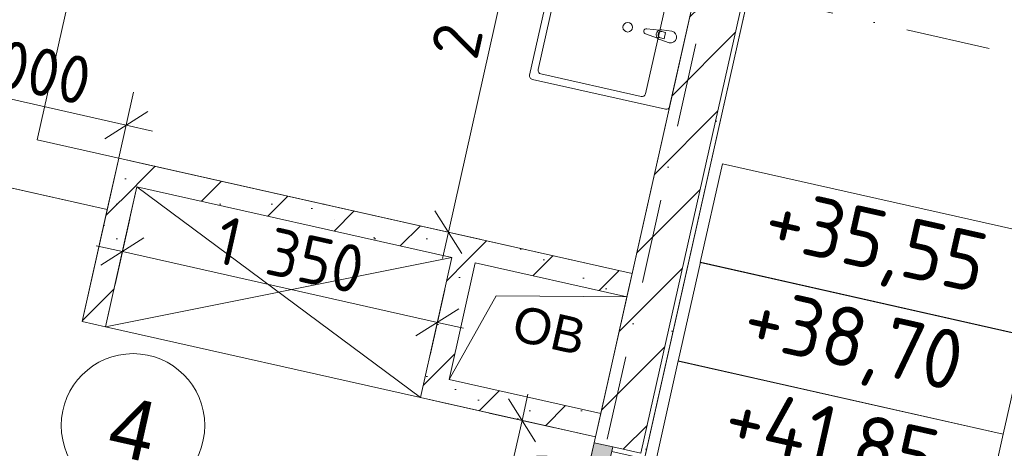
# Model space of a CAD drawing. Header units: millimetres. Extents: x -7213913 to -6930487, y 6129472 to 6353620.
# Tile 222 of 256: x -7196190 to -7192072, y 6182892 to 6184683. Entities that reach past the tile are written whole.
import ezdxf
from ezdxf.enums import TextEntityAlignment as Align

# ---------------------------------------------------------------- set-up
doc = ezdxf.new("R2010")
doc.units = ezdxf.units.MM
doc.header["$MEASUREMENT"] = 0
doc.linetypes.add('Штрихпунктирная', pattern=[670.277762, 352.777767, -176.388884, 0, -141.111112])
for name, color, linetype in [('S - квартира_помещение.АР', 7, 'Continuous'), ('S - МОП.АР', 7, 'Continuous'), ('АР-Мебель_Оборудование_Технология.АР', 7, 'Continuous'), ('АР-Мебель_Сантехника.АР', 7, 'Continuous'), ('АР-Стены_Перегородки_межквартирные_200.АР', 7, 'Continuous'), ('АР-Чертеж-Оси_Осевые размеры.АР', 7, 'Continuous'), ('АР-Чертеж-Размеры.АР', 7, 'Continuous')]:
    doc.layers.add(name, color=color, linetype=linetype)
for name, color, linetype, lineweight in [('S - квартира_помещение.АР_Ном._пера__101', 252, 'Continuous', 0), ('S - квартира_помещение.АР_Ном._пера__2', 8, 'Continuous', 15), ('S - МОП.АР_Ном._пера__2', 8, 'Continuous', 15), ('АР-Мебель_Оборудование_Технология.АР_Ном._пера__101', 252, 'Continuous', 0), ('АР-Мебель_Сантехника.АР_Ном._пера__101', 252, 'Continuous', 0), ('АР-Отметки высот.АР_Ном._пера__120', 7, 'Continuous', 0), ('АР-Отметки высот_новые.АР_Ном._пера__120', 7, 'Continuous', 0), ('АР-Стены_Перегородки_межквартирные_200.АР_Ном._пера__1', 7, 'Continuous', 15), ('АР-Чертеж-Оси_Осевые размеры.АР_Ном._пера__120', 7, 'Continuous', 0), ('АР-Чертеж-Размеры.АР_Ном._пера__1', 7, 'Continuous', 0), ('Двери Archicad_Ном._пера__120', 7, 'Continuous', 0), ('ИОС-Шахты и отверстия.АР_Ном._пера__1', 7, 'Continuous', 0), ('Паспорта Зон Archicad_Ном._пера__1', 7, 'Continuous', 0)]:
    doc.layers.add(name, color=color, linetype=linetype, lineweight=lineweight)
doc.styles.add('РЎР“Р•РќР•Р\xa0Р\x98Р\xa0_РЎРўР\x98Р›Р¬_1', font='txt')
doc.styles.add('РЎР“Р•РќР•Р\xa0Р\x98Р\xa0_РЎРўР\x98Р›Р¬_2', font='calibri.ttf')
doc.styles.add('РЎР“Р•РќР•Р\xa0Р\x98Р\xa0_РЎРўР\x98Р›Р¬_3', font='GOST_Common.ttf')
doc.styles.add('РЎР“Р•РќР•Р\xa0Р\x98Р\xa0_РЎРўР\x98Р›Р¬_5', font='GOTHIC.TTF')
doc.styles.add('РЎР“Р•РќР•Р\xa0Р\x98Р\xa0_РЎРўР\x98Р›Р¬_6', font='arial.ttf')
doc.dimstyles.new('СГЕНЕРИР_СТИЛЬ__5', dxfattribs={"dimtxt": 200, "dimasz": 142.5, "dimexe": 0.18, "dimexo": 0.0625, "dimgap": 0, "dimtad": 1, "dimdec": 0, "dimzin": 0, "dimdsep": 46, "dimtxsty": 'РЎР“Р•РќР•Р\xa0Р\x98Р\xa0_РЎРўР\x98Р›Р¬_3', "dimblk": 'ARROWHEAD_6', "dimblk1": 'ARROWHEAD_6', "dimblk2": 'ARROWHEAD_6', "dimcen": 0.09, "dimse1": 1, "dimse2": 1, "dimclrd": 7, "dimclre": 7, "dimclrt": 7, "dimazin": 0, "dimtfac": 1, "dimtdec": 4, "dimtmove": 0, "dimatfit": 3, "dimfxl": 1, "dimtolj": 1, "dimtzin": 0, "dimarcsym": 0})
pattern_1 = [(45, (-6566190.34, 6563027.8), (-111.369318, 111.369318), [0, -105, 0, -157.5]), (110, (-6565840.34, 6563027.8), (148.001588, 53.868173), [0, -77, 0, -133])]
pattern_2 = [(45, (-6566190.34, 6562677.8), (-169.70563, 169.70563), []), (90, (-6566360.05, 6562847.5), (-216, 0), [0, -144, 0, -216]), (155, (-6566190.34, 6563017.2), (91.285545, 195.76248), [0, -105.6, 0, -182.4])]

# ---------------------------------------------------------------- blocks, each defined once
blk = doc.blocks.new('Кухня-столовая_2_42_1', base_point=(-7199049.2, 6187351.1))
at = {"layer": 'S - квартира_помещение.АР_Ном._пера__2', "color": 8, "linetype": 'Continuous', "lineweight": 15, "flags": 128}
blk.add_lwpolyline([(-7200530.8, 6185320), (-7200662.2, 6184976.3), (-7195823.4, 6183889.6), (-7195775.2, 6184104.2), (-7193628.6, 6183622.1), (-7193172.8, 6185651.6), (-7195660.9, 6186210.4), (-7195331.1, 6187678.8), (-7197038.4, 6188062.2), (-7198002.8, 6188278.8), (-7200239, 6188781.1)], close=True, dxfattribs=at)
at = {"layer": 'Паспорта Зон Archicad_Ном._пера__1', "color": 7, "lineweight": 0, "style": 'РЎР“Р•РќР•Р\xa0Р\x98Р\xa0_РЎРўР\x98Р›Р¬_1'}
blk.add_attdef('ROOM_NUMBER', text='', height=250, rotation=347.3417, dxfattribs=at).set_placement((-7198234.3, 6186706.3), align=Align.MIDDLE_CENTER)
at = {"layer": 'Паспорта Зон Archicad_Ном._пера__1', "color": 7, "lineweight": 0, "style": 'РЎР“Р•РќР•Р\xa0Р\x98Р\xa0_РЎРўР\x98Р›Р¬_2'}
blk.add_attdef('ROOM_AREA', text='', height=200, rotation=347.3417, dxfattribs=at).set_placement((-7196812.8, 6184275.7), align=Align.MIDDLE_RIGHT)
blk = doc.blocks.new('Холл_4_43_1', base_point=(-7195389.7, 6182975.1))
at = {"layer": 'S - квартира_помещение.АР_Ном._пера__2', "color": 8, "linetype": 'Continuous', "lineweight": 15, "flags": 128}
blk.add_lwpolyline([(-7197150.7, 6182542.7), (-7194614, 6181973), (-7194028.6, 6181841.5), (-7193782, 6182939.1), (-7194513.8, 6183103.5), (-7194382.3, 6183688.9), (-7195699.5, 6183984.7), (-7195725.8, 6183867.7), (-7195831, 6183399.3), (-7195928.6, 6183421.2), (-7195823.4, 6183889.6), (-7196799, 6184108.7)], close=True, dxfattribs=at)
at = {"layer": 'Паспорта Зон Archicad_Ном._пера__1', "color": 7, "linetype": 'Continuous', "lineweight": 0}
blk.add_circle((-7195715.9, 6182987.1), 300, dxfattribs=at)
at = {"layer": 'Паспорта Зон Archicad_Ном._пера__1', "color": 7, "lineweight": 0, "style": 'РЎР“Р•РќР•Р\xa0Р\x98Р\xa0_РЎРўР\x98Р›Р¬_1'}
blk.add_attdef('ROOM_NUMBER', text='', height=250, rotation=347.3417, dxfattribs=at).set_placement((-7195715.9, 6182973.7), align=Align.MIDDLE_CENTER)
at = {"layer": 'Паспорта Зон Archicad_Ном._пера__1', "color": 7, "lineweight": 0, "style": 'РЎР“Р•РќР•Р\xa0Р\x98Р\xa0_РЎРўР\x98Р›Р¬_2'}
blk.add_attdef('ROOM_AREA', text='', height=200, rotation=347.3417, dxfattribs=at).set_placement((-7195762.1, 6182394.7), align=Align.MIDDLE_RIGHT)
blk = doc.blocks.new('Символ Проема в Полу 21[138]_1', base_point=(-7194394.3, 6183179.1))
at = {"layer": 'ИОС-Шахты и отверстия.АР_Ном._пера__1', "color": 7, "linetype": 'Continuous', "lineweight": 0, "flags": 128}
for points in [[(-7194394.3, 6183179.1), (-7194284.8, 6183667), (-7193650.6, 6183524.5), (-7194197.6, 6183529.4)], [(-7194197.6, 6183529.4), (-7193650.6, 6183524.5), (-7193760.1, 6183036.7), (-7194394.3, 6183179.1)]]:
    blk.add_lwpolyline(points, close=True, dxfattribs=at)
at = {"layer": 'ИОС-Шахты и отверстия.АР_Ном._пера__1', "color": 7, "linetype": 'Continuous', "lineweight": 0, "insert": (-7193944.8, 6183257.4), "char_height": 150, "attachment_point": 8, "rotation": 347.3417, "style": 'РЎР“Р•РќР•Р\xa0Р\x98Р\xa0_РЎРўР\x98Р›Р¬_6'}
blk.add_mtext('\\A1;{\\pqc;\\pt0;\\fArial|b0|i0|c204|p0;\\c739502;\\W1.000000;ОВ\\fArial|b0|i0|c204|p0;\\W1.000000;\\A1{\\H.66x;\\S^  ;}\\fArial|b0|i0|c204|p0;\\W1.000000;\\fArial|b0|i0|c204|p0;\\W1.000000;\\A1{\\H.66x;\\S^  ;}\\fArial|b0|i0|c204|p0;\\W1.000000;\\fArial|b0|i0|c204|p0;\\W1.000000;\\A1{\\H.66x;\\S^  ;}}', dxfattribs=at)
blk = doc.blocks.new('Умывальник 23[146]_1', base_point=(-7193409.5, 6184597.8))
at = {"layer": 'АР-Мебель_Сантехника.АР_Ном._пера__101', "color": 252, "linetype": 'Continuous', "lineweight": 0}
for p, q in [((-7193472.3, 6184888.6), (-7193891.8, 6184982.9)), ((-7193909.8, 6184971.5), (-7194021.6, 6184473.9)), ((-7193572.7, 6184373.1), (-7193461, 6184870.7)), ((-7193489.4, 6184629.7), (-7193503.9, 6184632.9)), ((-7193495.3, 6184603.1), (-7193489.4, 6184629.7)), ((-7193509.9, 6184606.4), (-7193495.3, 6184603.1)), ((-7194010.2, 6184456), (-7193590.7, 6184361.7))]:
    blk.add_line(p, q, dxfattribs=at)
at = {"layer": 'АР-Мебель_Сантехника.АР_Ном._пера__101', "color": 252, "linetype": 'Continuous', "lineweight": 0, "flags": 128}
for points in [[(-7193472, 6184319.7), (-7193347.1, 6184875.8, 0.414214), (-7193358.4, 6184893.8), (-7193914.5, 6185018.7, 0.414214), (-7193932.5, 6185007.4), (-7194057.4, 6184451.2, 0.414214), (-7194046, 6184433.3), (-7193489.9, 6184308.4, 0.414214)], [(-7193473.5, 6184586.5), (-7193513.6, 6184599.6, -0.12102), (-7193522.2, 6184604.9), (-7193572.4, 6184623, -0.882566), (-7193567.5, 6184644.6), (-7193514.4, 6184639.5, -0.12102), (-7193504.4, 6184640.6), (-7193462.6, 6184635.3, -1)]]:
    blk.add_lwpolyline(points, format="xyb", close=True, dxfattribs=at)
at = {"layer": 'АР-Мебель_Сантехника.АР_Ном._пера__101', "color": 252, "linetype": 'Continuous', "lineweight": 0}
blk.add_circle((-7193647.2, 6184651.2), 20, dxfattribs=at)
for centre, radius, start, end in [((-7193895.1, 6184968.2), 15, 77.3386, 167.3386), ((-7193475.6, 6184874), 15, 347.3386, 77.3386), ((-7193507.1, 6184619.7), 21.1, 110.1096, 224.5676), ((-7193506.9, 6184619.6), 13.6, 77.3386, 257.3386), ((-7194006.9, 6184470.6), 15, 167.3386, 257.3386), ((-7193587.4, 6184376.4), 15, 257.3386, 347.3386)]:
    blk.add_arc(centre, radius, start, end, dxfattribs=at)
blk = doc.blocks.new('Коридор_5_61_1', base_point=(-7189342.6, 6194352.5))
at = {"layer": 'S - МОП.АР_Ном._пера__2', "color": 8, "linetype": 'Continuous', "lineweight": 15, "flags": 128}
blk.add_lwpolyline([(-7190799.7, 6195214), (-7191210.6, 6193384.5), (-7191473.6, 6192213.7), (-7191889.9, 6190359.8), (-7192180.3, 6189067), (-7192837.7, 6186139.9), (-7193429.3, 6183505.6), (-7194294.9, 6179651.6)], dxfattribs=at)
at = {"layer": 'Паспорта Зон Archicad_Ном._пера__1', "color": 7, "lineweight": 0, "style": 'РЎР“Р•РќР•Р\xa0Р\x98Р\xa0_РЎРўР\x98Р›Р¬_3'}
blk.add_attdef('ROOM_NUMBER', text='', height=350, rotation=347.3417, dxfattribs=at).set_placement((-7191488.7, 6189132.6), align=Align.MIDDLE_CENTER)
at = {"layer": 'Паспорта Зон Archicad_Ном._пера__1', "color": 7, "lineweight": 0, "style": 'РЎР“Р•РќР•Р\xa0Р\x98Р\xa0_РЎРўР\x98Р›Р¬_2'}
blk.add_attdef('ROOM_AREA', text='', height=200, rotation=347.3417, dxfattribs=at).set_placement((-7191255.4, 6188550.7), align=Align.MIDDLE_RIGHT)
blk = doc.blocks.new('Металлическая Дверь 23[29]_1', base_point=(-6566190.3, 6562677.8))
at = {"layer": 'Двери Archicad_Ном._пера__120', "linetype": 'Continuous', "lineweight": 0, "true_color": 0xffffff}
for points in [[(-7193727, 6182819.1), (-7193709.5, 6182897.2), (-7193787.5, 6182914.7), (-7193805.1, 6182836.7), (-7193766, 6182827.9)], [(-7194868.5, 6182163.3), (-7194000.1, 6181968.3), (-7193991.3, 6182007.3), (-7194859.7, 6182202.4)], [(-7193939.6, 6181872.7), (-7193922, 6181950.8), (-7193961.1, 6181959.5), (-7194000.1, 6181968.3), (-7194017.6, 6181890.3)]]:
    blk.add_hatch(color=7, dxfattribs=at).paths.add_polyline_path(points)
at = {"layer": 'Двери Archicad_Ном._пера__120', "color": 7, "linetype": 'Continuous', "lineweight": 0}
for p, q in [((-7193805.1, 6182836.7), (-7193787.5, 6182914.7)), ((-7193787.5, 6182914.7), (-7193709.5, 6182897.2)), ((-7193787.5, 6182914.7), (-7193709.5, 6182897.2)), ((-7193787.5, 6182914.7), (-7193709.5, 6182897.2)), ((-7193709.5, 6182897.2), (-7193727, 6182819.1)), ((-7193713.8, 6182877.7), (-7193577.3, 6182847)), ((-7193572.9, 6182866.5), (-7193577.3, 6182847)), ((-7193766, 6182827.9), (-7193805.1, 6182836.7)), ((-7193727, 6182819.1), (-7193766, 6182827.9)), ((-7194859.7, 6182202.4), (-7194868.5, 6182163.3)), ((-7193991.3, 6182007.3), (-7194859.7, 6182202.4)), ((-7194868.5, 6182163.3), (-7194000.1, 6181968.3)), ((-7194000.1, 6181968.3), (-7193991.3, 6182007.3)), ((-7194017.6, 6181890.3), (-7194000.1, 6181968.3)), ((-7194000.1, 6181968.3), (-7193961.1, 6181959.5)), ((-7193961.1, 6181959.5), (-7193922, 6181950.8)), ((-7193922, 6181950.8), (-7193939.6, 6181872.7)), ((-7193939.6, 6181872.7), (-7194017.6, 6181890.3)), ((-7194017.6, 6181890.3), (-7193939.6, 6181872.7)), ((-7194017.6, 6181890.3), (-7193939.6, 6181872.7)), ((-7193935.2, 6181892.2), (-7193798.6, 6181861.6)), ((-7193803, 6181842), (-7193798.6, 6181861.6))]:
    blk.add_line(p, q, dxfattribs=at)
blk.add_arc((-7194000.1, 6181968.3), 890, 77.3417, 167.3417, dxfattribs=at)
blk = doc.blocks.new('Стена_96_1', base_point=(-7193051.2, 6186193.1))
at = {"layer": 'АР-Стены_Перегородки_межквартирные_200.АР', "linetype": 'Continuous', "lineweight": 0, "true_color": 0x000000}
h = blk.add_hatch(dxfattribs=at)
h.set_pattern_fill('БЛОКИ_БЕТОННЫЕ_ЭФФЕКТИВН_78', color=18, style=0, pattern_type=2)
h.set_pattern_definition([(45, (-6566190.34, 6562677.8), (-127.279217, 127.279217), [])])
h.paths.add_polyline_path([(-7193051.2, 6186193.1), (-7193787.5, 6182914.7), (-7193709.5, 6182897.2), (-7193592.4, 6182870.9), (-7192856.1, 6186149.2)])
h = blk.add_hatch(dxfattribs=at)
h.set_pattern_fill('ШТУКАТУРКА__ГИПС_01_0001', color=18, style=0, pattern_type=2)
h.set_pattern_definition(pattern_1)
h.paths.add_polyline_path([(-7192856.1, 6186149.2), (-7193592.4, 6182870.9), (-7193572.9, 6182866.5), (-7192836.6, 6186144.9)])
h = blk.add_hatch(dxfattribs=at)
h.set_pattern_fill('ШТУКАТУРКА__ГИПС_01_0001', color=18, style=0, pattern_type=2)
h.set_pattern_definition(pattern_1)
h.paths.add_polyline_path([(-7193572.9, 6182866.5), (-7193592.4, 6182870.9), (-7193709.5, 6182897.2), (-7193713.8, 6182877.7), (-7193577.3, 6182847)])
at = {"layer": 'АР-Стены_Перегородки_межквартирные_200.АР_Ном._пера__1', "color": 7, "linetype": 'Continuous', "lineweight": 15}
for p, q in [((-7193592.4, 6182870.9), (-7192856.1, 6186149.2)), ((-7193787.5, 6182914.7), (-7193709.5, 6182897.2)), ((-7193592.4, 6182870.9), (-7193709.5, 6182897.2))]:
    blk.add_line(p, q, dxfattribs=at)
at = {"layer": 'АР-Стены_Перегородки_межквартирные_200.АР_Ном._пера__1', "color": 7, "linetype": 'Continuous', "lineweight": 0}
blk.add_line((-7193709.5, 6182897.2), (-7193713.8, 6182877.7), dxfattribs=at)
at = {"layer": 'АР-Стены_Перегородки_межквартирные_200.АР_Ном._пера__1', "color": 7, "linetype": 'Continuous', "lineweight": 0, "flags": 128}
blk.add_lwpolyline([(-7193572.9, 6182866.5), (-7192836.6, 6186144.9)], dxfattribs=at)
at = {"layer": 'АР-Стены_Перегородки_межквартирные_200.АР_Ном._пера__1', "color": 7, "linetype": 'Continuous', "lineweight": 15, "flags": 128}
blk.add_lwpolyline([(-7193172.8, 6185651.6), (-7193787.5, 6182914.7)], dxfattribs=at)
at = {"layer": 'Двери Archicad_Ном._пера__120', "color": 7, "linetype": 'Continuous', "lineweight": 0}
blk.add_blockref('Металлическая Дверь 23[29]_1', (-6566190.3, 6562677.8), dxfattribs=at)
blk = doc.blocks.new('Стена_292_1', base_point=(-7194394.3, 6183179.1))
at = {"layer": 'АР-Стены_Перегородки_межквартирные_200.АР', "linetype": 'Continuous', "lineweight": 0, "true_color": 0x000000}
h = blk.add_hatch(dxfattribs=at)
h.set_pattern_fill('БУТ__50__0001', color=18, style=0, pattern_type=2)
h.set_pattern_definition(pattern_2)
h.paths.add_polyline_path([(-7194394.3, 6183179.1), (-7194284.8, 6183667), (-7194382.3, 6183688.9), (-7194491.9, 6183201)])
h = blk.add_hatch(dxfattribs=at)
h.set_pattern_fill('БУТ__50__0001', color=18, style=0, pattern_type=2)
h.set_pattern_definition(pattern_2)
h.paths.add_polyline_path([(-7194513.8, 6183103.5), (-7194394.3, 6183179.1), (-7194491.9, 6183201)])
h = blk.add_hatch(dxfattribs=at)
h.set_pattern_fill('БУТ__50__0001', color=18, style=0, pattern_type=2)
h.set_pattern_definition(pattern_2)
h.paths.add_polyline_path([(-7194394.3, 6183179.1), (-7194513.8, 6183103.5), (-7194416.2, 6183081.6)])
at = {"layer": 'АР-Стены_Перегородки_межквартирные_200.АР_Ном._пера__1', "color": 7, "linetype": 'Continuous', "lineweight": 15, "flags": 128}
for points in [[(-7194382.3, 6183688.9), (-7194513.8, 6183103.5)], [(-7194394.3, 6183179.1), (-7194284.8, 6183667)], [(-7194513.8, 6183103.5), (-7194416.2, 6183081.6)]]:
    blk.add_lwpolyline(points, dxfattribs=at)
blk = doc.blocks.new('Стена_299_1', base_point=(-7194394.3, 6183179.1))
at = {"layer": 'АР-Стены_Перегородки_межквартирные_200.АР', "linetype": 'Continuous', "lineweight": 0, "true_color": 0x000000}
h = blk.add_hatch(dxfattribs=at)
h.set_pattern_fill('БУТ__50__0001', color=18, style=0, pattern_type=2)
h.set_pattern_definition(pattern_2)
h.paths.add_polyline_path([(-7194416.2, 6183081.6), (-7193782, 6182939.1), (-7193760.1, 6183036.7), (-7194394.3, 6183179.1)])
at = {"layer": 'АР-Стены_Перегородки_межквартирные_200.АР_Ном._пера__1', "color": 7, "linetype": 'Continuous', "lineweight": 15, "flags": 128}
for points in [[(-7193760.1, 6183036.7), (-7194394.3, 6183179.1)], [(-7194416.2, 6183081.6), (-7193782, 6182939.1)], [(-7193760.1, 6183036.7), (-7193782, 6182939.1)]]:
    blk.add_lwpolyline(points, dxfattribs=at)
blk = doc.blocks.new('Стена_304_1', base_point=(-7195879.8, 6183410.3))
at = {"layer": 'АР-Стены_Перегородки_межквартирные_200.АР', "linetype": 'Continuous', "lineweight": 0, "true_color": 0x000000}
h = blk.add_hatch(dxfattribs=at)
h.set_pattern_fill('БУТ__50__0001', color=18, style=0, pattern_type=2)
h.set_pattern_definition(pattern_2)
h.paths.add_polyline_path([(-7195797.1, 6184006.6), (-7195699.5, 6183984.7), (-7195775.2, 6184104.2)])
h = blk.add_hatch(dxfattribs=at)
h.set_pattern_fill('БУТ__50__0001', color=18, style=0, pattern_type=2)
h.set_pattern_definition(pattern_2)
h.paths.add_polyline_path([(-7195677.6, 6184082.3), (-7195775.2, 6184104.2), (-7195699.5, 6183984.7)])
h = blk.add_hatch(dxfattribs=at)
h.set_pattern_fill('БУТ__50__0001', color=18, style=0, pattern_type=2)
h.set_pattern_definition(pattern_2)
h.paths.add_polyline_path([(-7195928.6, 6183421.2), (-7195831, 6183399.3), (-7195699.5, 6183984.7), (-7195797.1, 6184006.6)])
at = {"layer": 'АР-Стены_Перегородки_межквартирные_200.АР_Ном._пера__1', "color": 7, "linetype": 'Continuous', "lineweight": 15, "flags": 128}
for points in [[(-7195775.2, 6184104.2), (-7195928.6, 6183421.2)], [(-7195775.2, 6184104.2), (-7195677.6, 6184082.3)], [(-7195831, 6183399.3), (-7195699.5, 6183984.7)], [(-7195928.6, 6183421.2), (-7195831, 6183399.3)]]:
    blk.add_lwpolyline(points, dxfattribs=at)
blk = doc.blocks.new('Стена_307_1', base_point=(-7195737.4, 6184044.5))
at = {"layer": 'АР-Стены_Перегородки_межквартирные_200.АР', "linetype": 'Continuous', "lineweight": 0, "true_color": 0x000000}
h = blk.add_hatch(dxfattribs=at)
h.set_pattern_fill('БУТ__50__0001', color=18, style=0, pattern_type=2)
h.set_pattern_definition(pattern_2)
h.paths.add_polyline_path([(-7195699.5, 6183984.7), (-7193650.6, 6183524.5), (-7193628.6, 6183622.1), (-7195677.6, 6184082.3)])
at = {"layer": 'АР-Стены_Перегородки_межквартирные_200.АР_Ном._пера__1', "color": 7, "linetype": 'Continuous', "lineweight": 15, "flags": 128}
for points in [[(-7193628.6, 6183622.1), (-7195677.6, 6184082.3)], [(-7195699.5, 6183984.7), (-7194382.3, 6183688.9)], [(-7194284.8, 6183667), (-7193650.6, 6183524.5)], [(-7193628.6, 6183622.1), (-7193650.6, 6183524.5)]]:
    blk.add_lwpolyline(points, dxfattribs=at)
blk = doc.blocks.new('Гардероб Нестандартный 23[167]_1', base_point=(-7195831, 6183399.3))
at = {"layer": 'АР-Мебель_Оборудование_Технология.АР_Ном._пера__101', "color": 252, "linetype": 'Continuous', "lineweight": 0}
for p, q in [((-7194513.8, 6183103.5), (-7195699.5, 6183984.7)), ((-7195831, 6183399.3), (-7194382.3, 6183688.9))]:
    blk.add_line(p, q, dxfattribs=at)
at = {"layer": 'АР-Мебель_Оборудование_Технология.АР_Ном._пера__101', "color": 252, "linetype": 'Continuous', "lineweight": 0, "flags": 128}
blk.add_lwpolyline([(-7195831, 6183399.3), (-7194513.8, 6183103.5), (-7194382.3, 6183688.9), (-7195699.5, 6183984.7)], close=True, dxfattribs=at)
blk = doc.blocks.new('*D1052', base_point=(-6566190.3, 6562677.8))
at = {"layer": 'АР-Чертеж-Размеры.АР_Ном._пера__1', "color": 7, "linetype": 'Continuous', "lineweight": 0, "transparency": 16777216}
for p, q in [((-7196690.9, 6181852), (-7196629.3, 6182126.4)), ((-7196570.5, 6182045.9), (-7196749.7, 6181932.5)), ((-7196769.9, 6182013.9), (-7196660.1, 6181989.2)), ((-7196660.1, 6181989.2), (-7194123.4, 6181419.4)), ((-7194154.2, 6181282.2), (-7194092.6, 6181556.6)), ((-7194213, 6181362.7), (-7194033.8, 6181476.1)), ((-7194123.4, 6181419.4), (-7194013.6, 6181394.8))]:
    blk.add_line(p, q, dxfattribs=at)
at = {"layer": 'АР-Чертеж-Размеры.АР_Ном._пера__1', "color": 7, "lineweight": 0, "transparency": 16777216, "insert": (-7195693.2, 6181813), "char_height": 200, "attachment_point": 7, "rotation": 347.3403, "style": 'РЎР“Р•РќР•Р\xa0Р\x98Р\xa0_РЎРўР\x98Р›Р¬_3'}
blk.add_mtext('\\A1;{\\pql;\\fGOST Common|b0|i0|c204|p0;\\W1.000000;2\xa0600}', dxfattribs=at)
blk = doc.blocks.new('ARROWHEAD_6')
at = {"color": 0, "linetype": 'Continuous', "lineweight": 0}
for p, q in [((-0.5, -0.5), (0.5, 0.5)), ((0, 0), (-1, 0))]:
    blk.add_line(p, q, dxfattribs=at)
blk = doc.blocks.new('*D1126', base_point=(-6566190.3, 6562677.8))
at = {"layer": 'АР-Чертеж-Размеры.АР_Ном._пера__1', "color": 7, "linetype": 'Continuous', "lineweight": 0, "transparency": 16777216}
for p, q in [((-7195791.2, 6183576.6), (-7195729.6, 6183851)), ((-7195670.8, 6183770.5), (-7195850, 6183657.1)), ((-7195870.1, 6183738.4), (-7195760.4, 6183713.8)), ((-7195760.4, 6183713.8), (-7194443.2, 6183418)), ((-7194474, 6183280.8), (-7194412.4, 6183555.2)), ((-7194532.8, 6183361.2), (-7194353.6, 6183474.7)), ((-7194443.2, 6183418), (-7194333.4, 6183393.3))]:
    blk.add_line(p, q, dxfattribs=at)
at = {"layer": 'АР-Чертеж-Размеры.АР_Ном._пера__1', "color": 7, "lineweight": 0, "transparency": 16777216, "insert": (-7195383.5, 6183670.1), "char_height": 200, "attachment_point": 7, "rotation": 347.3417, "style": 'РЎР“Р•РќР•Р\xa0Р\x98Р\xa0_РЎРўР\x98Р›Р¬_3'}
blk.add_mtext('\\A1;{\\pql;\\fGOST Common|b0|i0|c204|p0;\\W1.000000;1\xa0350}', dxfattribs=at)
blk = doc.blocks.new('*D1127', base_point=(-6566190.3, 6562677.8))
at = {"layer": 'АР-Чертеж-Размеры.АР_Ном._пера__1', "color": 7, "linetype": 'Continuous', "lineweight": 0, "transparency": 16777216}
for p, q in [((-7194032.2, 6182918.4), (-7194145.7, 6183097.7)), ((-7194064.3, 6183117.8), (-7194089, 6183008)), ((-7194089, 6183008), (-7194335.5, 6181910.4)), ((-7194226.2, 6183038.9), (-7193951.8, 6182977.2)), ((-7194392.2, 6182000), (-7194278.8, 6181820.8)), ((-7194472.7, 6181941.2), (-7194198.3, 6181879.6)), ((-7194335.5, 6181910.4), (-7194360.2, 6181800.6))]:
    blk.add_line(p, q, dxfattribs=at)
at = {"layer": 'АР-Чертеж-Размеры.АР_Ном._пера__1', "color": 7, "lineweight": 0, "transparency": 16777216, "insert": (-7194312.1, 6182197.2), "char_height": 200, "attachment_point": 7, "rotation": 77.3417, "style": 'РЎР“Р•РќР•Р\xa0Р\x98Р\xa0_РЎРўР\x98Р›Р¬_3'}
blk.add_mtext('\\A1;{\\pql;\\fGOST Common|b0|i0|c204|p0;\\W1.000000;1\xa0125}', dxfattribs=at)
blk = doc.blocks.new('*D1128', base_point=(-6566190.3, 6562677.8))
at = {"layer": 'АР-Чертеж-Размеры.АР_Ном._пера__1', "color": 7, "linetype": 'Continuous', "lineweight": 0, "transparency": 16777216}
for p, q in [((-7196719.9, 6184461.2), (-7200531.4, 6185317.3)), ((-7196689, 6184598.4), (-7196750.7, 6184324)), ((-7196809.5, 6184404.5), (-7196630.2, 6184518)), ((-7195744.2, 6184242.1), (-7196719.9, 6184461.2)), ((-7195713.4, 6184379.3), (-7195775, 6184104.9)), ((-7195833.8, 6184185.4), (-7195654.6, 6184298.8)), ((-7195634.4, 6184217.5), (-7195744.2, 6184242.1))]:
    blk.add_line(p, q, dxfattribs=at)
at = {"layer": 'АР-Чертеж-Размеры.АР_Ном._пера__1', "color": 7, "lineweight": 0, "transparency": 16777216, "insert": (-7196513.8, 6184455.9), "char_height": 200, "attachment_point": 7, "rotation": 347.3417, "style": 'РЎР“Р•РќР•Р\xa0Р\x98Р\xa0_РЎРўР\x98Р›Р¬_3'}
blk.add_mtext('\\A1;{\\pql;\\fGOST Common|b0|i0|c204|p0;\\W1.000000;1\xa0000}', dxfattribs=at)
blk = doc.blocks.new('*D1130', base_point=(-6566190.3, 6562677.8))
at = {"layer": 'АР-Чертеж-Размеры.АР_Ном._пера__1', "color": 7, "linetype": 'Continuous', "lineweight": 0, "transparency": 16777216}
for p, q in [((-7193941.4, 6185824.2), (-7193916.7, 6185933.9)), ((-7193884.6, 6185734.6), (-7193998.1, 6185913.8)), ((-7193804.2, 6185793.4), (-7194078.6, 6185855)), ((-7194397.2, 6183794.7), (-7193941.4, 6185824.2)), ((-7194453.9, 6183884.3), (-7194340.4, 6183705.1)), ((-7194260, 6183763.9), (-7194534.4, 6183825.5)), ((-7194421.8, 6183684.9), (-7194397.2, 6183794.7))]:
    blk.add_line(p, q, dxfattribs=at)
at = {"layer": 'АР-Чертеж-Размеры.АР_Ном._пера__1', "color": 7, "lineweight": 0, "transparency": 16777216, "insert": (-7194278, 6184508), "char_height": 200, "attachment_point": 7, "rotation": 77.3417, "style": 'РЎР“Р•РќР•Р\xa0Р\x98Р\xa0_РЎРўР\x98Р›Р¬_3'}
blk.add_mtext('\\A1;{\\pql;\\fGOST Common|b0|i0|c204|p0;\\W1.000000;2\xa0080}', dxfattribs=at)
blk = doc.blocks.new('Стандартный Маркер Сетки[185]_1', base_point=(-7207190.9, 6187944.1))
at = {"layer": 'АР-Чертеж-Оси_Осевые размеры.АР_Ном._пера__120', "color": 7, "linetype": 'Штрихпунктирная', "lineweight": 0}
blk.add_line((-7206215.2, 6187725), (-7182117.1, 6182312.7), dxfattribs=at)
at = {"layer": 'АР-Чертеж-Оси_Осевые размеры.АР_Ном._пера__120', "color": 7, "lineweight": 0, "style": 'РЎР“Р•РќР•Р\xa0Р\x98Р\xa0_РЎРўР\x98Р›Р¬_5'}
blk.add_attdef('AC_MarkerText_1', text='', height=350, rotation=347.3417, dxfattribs=at).set_placement((-7207608.8, 6188234.8), align=Align.TOP_CENTER)
blk = doc.blocks.new('Стандартный Маркер Сетки[210]_1', base_point=(-7207190.9, 6187944.1))
at = {"layer": 'АР-Чертеж-Оси_Осевые размеры.АР_Ном._пера__120', "color": 7, "linetype": 'Штрихпунктирная', "lineweight": 0}
blk.add_line((-7206215.2, 6187725), (-7182117.1, 6182312.7), dxfattribs=at)
at = {"layer": 'АР-Чертеж-Оси_Осевые размеры.АР_Ном._пера__120', "color": 7, "lineweight": 0, "style": 'РЎР“Р•РќР•Р\xa0Р\x98Р\xa0_РЎРўР\x98Р›Р¬_5'}
blk.add_attdef('AC_MarkerText_1', text='', height=350, rotation=347.3417, dxfattribs=at).set_placement((-7207608.8, 6188234.8), align=Align.TOP_CENTER)
blk = doc.blocks.new('Стандартный Маркер Сетки[223]_1', base_point=(-7189470, 6201910.2))
at = {"layer": 'АР-Чертеж-Оси_Осевые размеры.АР_Ном._пера__120', "color": 7, "linetype": 'Штрихпунктирная', "lineweight": 0}
blk.add_line((-7189689.1, 6200934.5), (-7204461.2, 6135162.5), dxfattribs=at)
at = {"layer": 'АР-Чертеж-Оси_Осевые размеры.АР_Ном._пера__120', "color": 7, "lineweight": 0, "style": 'РЎР“Р•РќР•Р\xa0Р\x98Р\xa0_РЎРўР\x98Р›Р¬_5'}
blk.add_attdef('AC_MarkerText_1', text='', height=350, rotation=347.3417, dxfattribs=at).set_placement((-7204719.9, 6133880.1), align=Align.TOP_CENTER)

msp = doc.modelspace()

# ---------------------------------------------------------------- linework, layer by layer
at = {"layer": 'S - квартира_помещение.АР', "color": 254, "linetype": 'Continuous', "lineweight": 0, "true_color": 0xd8d8d8, "flags": 128}
for points in [[(-7200530.8, 6185320), (-7200662.2, 6184976.3), (-7195823.4, 6183889.6), (-7195775.2, 6184104.2), (-7193628.6, 6183622.1), (-7193172.8, 6185651.6), (-7195660.9, 6186210.4), (-7195331.1, 6187678.8), (-7197038.4, 6188062.2), (-7198002.8, 6188278.8), (-7200239, 6188781.1)], [(-7197150.7, 6182542.7), (-7194614, 6181973), (-7194028.6, 6181841.5), (-7193782, 6182939.1), (-7194513.8, 6183103.5), (-7194382.3, 6183688.9), (-7195699.5, 6183984.7), (-7195725.8, 6183867.7), (-7195831, 6183399.3), (-7195928.6, 6183421.2), (-7195823.4, 6183889.6), (-7196799, 6184108.7)]]:
    msp.add_lwpolyline(points, close=True, dxfattribs=at)
at = {"layer": 'S - квартира_помещение.АР_Ном._пера__101', "color": 252, "linetype": 'Continuous', "lineweight": 0, "flags": 128}
msp.add_lwpolyline([(-7193628.6, 6183622.1), (-7193172.8, 6185651.6), (-7195660.9, 6186210.4), (-7196116.7, 6184180.9)], close=True, dxfattribs=at)
at = {"layer": 'S - МОП.АР', "color": 254, "linetype": 'Continuous', "lineweight": 0, "true_color": 0xdadada, "flags": 128}
msp.add_lwpolyline([(-7190799.7, 6195214), (-7191210.6, 6193384.5), (-7191473.6, 6192213.7), (-7191889.9, 6190359.8), (-7192180.3, 6189067), (-7192837.7, 6186139.9), (-7193429.3, 6183505.6), (-7194294.9, 6179651.6)], dxfattribs=at)
at = {"layer": 'АР-Отметки высот.АР_Ном._пера__120', "color": 7, "linetype": 'Continuous', "lineweight": 0, "flags": 128}
for points in [[(-7193343.3, 6183668.8), (-7191984, 6183363.5), (-7192076.8, 6182950.2), (-7193436.1, 6183255.5)], [(-7193435.9, 6183256.5), (-7192076.6, 6182951.2), (-7192169.4, 6182537.9), (-7193528.7, 6182843.2)]]:
    msp.add_lwpolyline(points, close=True, dxfattribs=at)
at = {"layer": 'АР-Отметки высот_новые.АР_Ном._пера__120', "color": 7, "linetype": 'Continuous', "lineweight": 0, "flags": 128}
msp.add_lwpolyline([(-7193250.8, 6184080.6), (-7191891.5, 6183775.3), (-7191984.3, 6183362.1), (-7193343.6, 6183667.4)], close=True, dxfattribs=at)

# ---------------------------------------------------------------- block references
at = {"layer": 'S - квартира_помещение.АР', "color": 7, "linetype": 'Continuous', "lineweight": 0}
msp.add_blockref('Кухня-столовая_2_42_1', (-7199049.2, 6187351.1), dxfattribs=at)
ref = msp.add_blockref('Холл_4_43_1', (-7195389.7, 6182975.1), dxfattribs=at)
ref.add_attrib('ROOM_NUMBER', '4', dxfattribs={"layer": 'Паспорта Зон Archicad_Ном._пера__1', "color": 7, "lineweight": 0, "height": 250, "rotation": 347.3417, "style": 'РЎР“Р•РќР•Р\xa0Р\x98Р\xa0_РЎРўР\x98Р›Р¬_1'}).set_placement((-7195715.9, 6182973.7), align=Align.MIDDLE_CENTER)
at = {"layer": 'S - МОП.АР', "color": 7, "linetype": 'Continuous', "lineweight": 0}
msp.add_blockref('Коридор_5_61_1', (-7189342.6, 6194352.5), dxfattribs=at)
at = {"layer": 'АР-Мебель_Оборудование_Технология.АР', "color": 252, "linetype": 'Continuous', "lineweight": 0}
msp.add_blockref('Гардероб Нестандартный 23[167]_1', (-7195831, 6183399.3), dxfattribs=at)
at = {"layer": 'АР-Мебель_Сантехника.АР', "color": 252, "linetype": 'Continuous', "lineweight": 0}
msp.add_blockref('Умывальник 23[146]_1', (-7193409.5, 6184597.8), dxfattribs=at)
at = {"layer": 'АР-Стены_Перегородки_межквартирные_200.АР', "color": 7, "lineweight": 0}
for name, p in [('Стена_96_1', (-7193051.2, 6186193.1)), ('Стена_304_1', (-7195879.8, 6183410.3)), ('Стена_307_1', (-7195737.4, 6184044.5)), ('Стена_292_1', (-7194394.3, 6183179.1)), ('Стена_299_1', (-7194394.3, 6183179.1))]:
    msp.add_blockref(name, p, dxfattribs=at)
at = {"layer": 'АР-Чертеж-Оси_Осевые размеры.АР', "color": 8, "linetype": 'Continuous', "lineweight": 15}
for name, p in [('Стандартный Маркер Сетки[223]_1', (-7189470, 6201910.2)), ('Стандартный Маркер Сетки[185]_1', (-7207190.9, 6187944.1)), ('Стандартный Маркер Сетки[210]_1', (-7207190.9, 6187944.1))]:
    msp.add_blockref(name, p, dxfattribs=at)
at = {"layer": 'ИОС-Шахты и отверстия.АР_Ном._пера__1', "color": 7, "linetype": 'Continuous', "lineweight": 0}
msp.add_blockref('Символ Проема в Полу 21[138]_1', (-7194394.3, 6183179.1), dxfattribs=at)

# ---------------------------------------------------------------- texts
at = {"layer": 'АР-Отметки высот.АР_Ном._пера__120', "color": 7, "linetype": 'Continuous', "lineweight": 0, "char_height": 250, "attachment_point": 5, "rotation": 347.3417, "style": 'РЎР“Р•РќР•Р\xa0Р\x98Р\xa0_РЎРўР\x98Р›Р¬_3'}
for s, insert in [('\\A1;{\\pqc;\\fGOST Common|b0|i0|c204|p0;\\W1.000000;+38,70}', (-7192707.2, 6183322.2)), ('\\A1;{\\pqc;\\fGOST Common|b0|i0|c204|p0;\\W1.000000;+41,85}', (-7192799.8, 6182909.7))]:
    msp.add_mtext(s, dxfattribs=dict(at, insert=insert))
at = {"layer": 'АР-Отметки высот_новые.АР_Ном._пера__120', "color": 7, "linetype": 'Continuous', "lineweight": 0, "insert": (-7192614.7, 6183733.8), "char_height": 250, "attachment_point": 5, "rotation": 347.3417, "style": 'РЎР“Р•РќР•Р\xa0Р\x98Р\xa0_РЎРўР\x98Р›Р¬_3'}
msp.add_mtext('\\A1;{\\pqc;\\fGOST Common|b0|i0|c204|p0;\\W1.000000;+35,55}', dxfattribs=at)

# ---------------------------------------------------------------- dimensions: what is measured, and where the dimension line sits
at = {"layer": 'АР-Чертеж-Размеры.АР', "color": 7, "linetype": 'Continuous', "lineweight": 0}
for base, p1, p2, angle, picture, middle, turn in [((-7193941.4, 6185824.2), (-7195775.2, 6184104.2), (-7193172.8, 6185651.6), 77.3417, '*D1130', (-7194300.4, 6184864.7), 77.3417), ((-7196719.9, 6184461.2), (-7195775.2, 6184104.2), (-7196799, 6184108.7), 167.3417, '*D1128', (-7196157.1, 6184478.3), 347.3417), ((-7194443.2, 6183418), (-7195699.5, 6183984.7), (-7194382.3, 6183688.9), 347.3417, '*D1126', (-7195026.9, 6183692.5), 347.3417), ((-7194335.5, 6181910.4), (-7194513.8, 6183103.5), (-7195589.7, 6182192.1), 257.3417, '*D1127', (-7194334.5, 6182553.9), 77.3417), ((-7194123.4, 6181419.4), (-7196784.5, 6181435.5), (-7193764.5, 6183017.2), 347.3403, '*D1052', (-7195336.5, 6181835.4), 347.3403)]:
    dim = msp.add_linear_dim(base=base, p1=p1, p2=p2, angle=angle, dimstyle='СГЕНЕРИР_СТИЛЬ__5', dxfattribs=at)
    dim.commit()
    dim.dimension.update_dxf_attribs({"geometry": picture, "text_midpoint": middle, "dimtype": 160, "text_rotation": turn})

doc.saveas('drawing.dxf')
